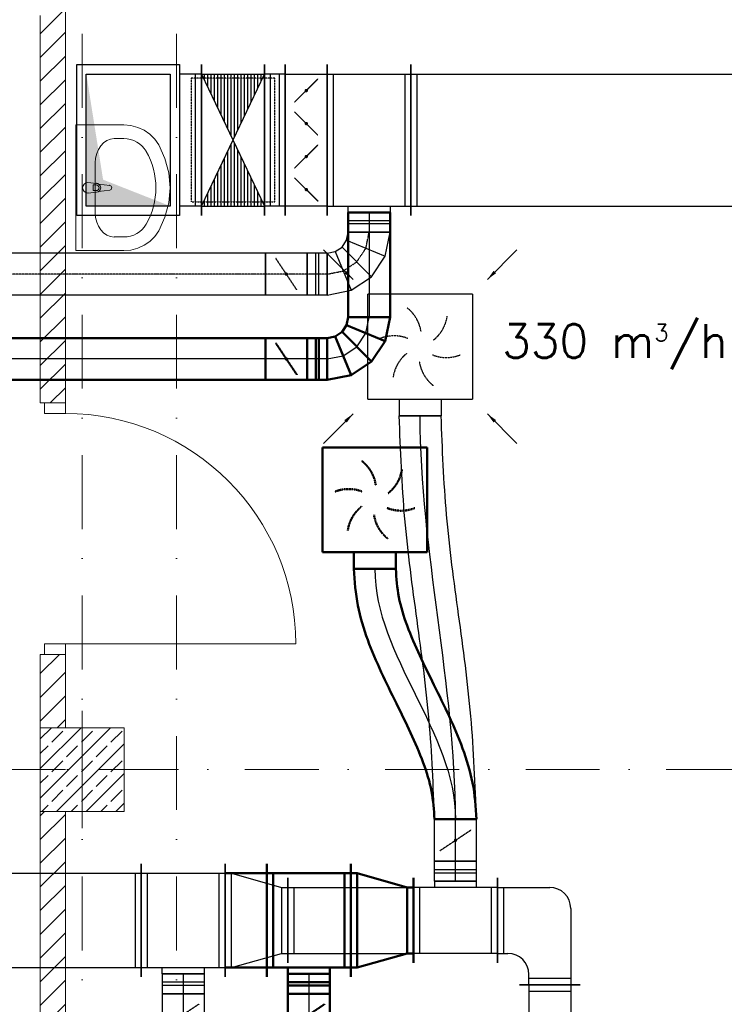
# Model space of a CAD drawing. Header units: millimetres. Extents: x -4612887 to -4536833, y -5457376 to -5415716.
# Tile 129 of 144: x -4569374 to -4566010, y -5438035 to -5433334. Entities that reach past the tile are written whole.
import ezdxf

# ---------------------------------------------------------------- set-up
doc = ezdxf.new("R2010")
doc.units = ezdxf.units.MM
doc.header["$MEASUREMENT"] = 0
for name, pattern in [('DASHDOT', [1, 0.5, -0.25, 0, -0.25]), ('DASHED', [0.75, 0.5, -0.25]), ('Kropki i Kreski', [670.277762, 352.777767, -176.388884, 0, -141.111112])]:
    doc.linetypes.add(name, pattern=pattern)
doc.layers.get('0').update_dxf_attribs({"color": 8, "lineweight": 18})
for name, color, linetype, lineweight in [('FLUID-N1', 7, 'Continuous', 30), ('FLUID-W1', 7, 'Continuous', 30), ('FLUID-W1-160-ARRGR', 7, 'Continuous', 25), ('FLUID-Zmiany', 7, 'Continuous', 50), ('Osie', 8, 'Continuous', 18), ('Slupy', 8, 'Continuous', 18), ('TECHNOLOGIA', 8, 'Continuous', 18), ('Ściany wewnętrzne', 7, 'Continuous', 18)]:
    doc.layers.add(name, color=color, linetype=linetype, lineweight=lineweight)
for name, color, linetype in [('FLUID-N1-SYM', 7, 'Continuous'), ('FLUID-w1-SYM', 7, 'Continuous'), ('FLUID-Zmiany-SYM', 7, 'Continuous')]:
    doc.layers.add(name, color=color, linetype=linetype)
doc.styles.add('FDBES', font='simplex.shx')
doc.linetypes.add('ZIGZAG', pattern='A,0.0001,-0.2,[131,ltypeshp.shx,S=0.2,R=0,X=-0.2,Y=0],-0.4,[131,ltypeshp.shx,S=0.2,R=180,X=0.2,Y=0],-0.2', length=0.8001)
doc.dimstyles.new('FDBES', dxfattribs={"dimscale": 50, "dimtxt": 4, "dimasz": 2.5, "dimexe": 0.8, "dimexo": 2, "dimgap": 1, "dimtad": 1, "dimdsep": 46, "dimtxsty": 'FDBES', "dimcen": 2.5, "dimclrd": 4, "dimclre": 5, "dimadec": 0, "dimazin": 0, "dimtfac": 1, "dimtmove": 0, "dimatfit": 3, "dimfxl": 1, "dimarcsym": 0})
pattern_1 = [(45, (-4559356.9, -5416807.61), (-56.56854, 56.56854), [])]

# ---------------------------------------------------------------- blocks, each defined once
blk = doc.blocks.new('*U78')
at = {"color": 0, "linetype": 'ByBlock', "lineweight": -2}
for p, q in [((150, 150), (35.2, 127.2)), ((35.2, 127.2), (-62.1, 62.1)), ((-62.1, 62.1), (-127.2, -35.2)), ((-127.2, -35.2), (-150, -150)), ((79.3, -79.3), (57.6, -111.7)), ((111.7, -57.6), (79.3, -79.3)), ((150, -50), (111.7, -57.6)), ((57.6, -111.7), (50, -150))]:
    blk.add_line(p, q, dxfattribs=at)
at = {"color": 10, "linetype": 'Continuous', "lineweight": -2}
for p, q in [((150, 150), (150, -50)), ((50, -150), (-150, -150))]:
    blk.add_line(p, q, dxfattribs=at)
at = {"color": 7, "linetype": 'Continuous'}
for p, q in [((111.7, -57.6), (35.2, 127.2)), ((79.3, -79.3), (-62.1, 62.1)), ((57.6, -111.7), (-127.2, -35.2))]:
    blk.add_line(p, q, dxfattribs=at)
at = {"layer": 'FLUID-Zmiany-SYM', "color": 7, "linetype": 'Continuous'}
for p, q in [((150, 50), (73.5, 34.8)), ((73.5, 34.8), (8.6, -8.6)), ((8.6, -8.6), (-34.8, -73.5)), ((-34.8, -73.5), (-50, -150))]:
    blk.add_line(p, q, dxfattribs=at)
blk = doc.blocks.new('*U77')
at = {"color": 10, "linetype": 'Continuous', "lineweight": -2}
for p, q in [((-100, -100), (-100, 100)), ((100, 100), (100, -100))]:
    blk.add_line(p, q, dxfattribs=at)
at = {"color": 0, "linetype": 'ByBlock', "lineweight": -2}
for p, q in [((-100, 100), (100, 100)), ((-100, -100), (100, -100))]:
    blk.add_line(p, q, dxfattribs=at)
at = {"color": 7, "linetype": 'DASHED'}
blk.add_line((-50, 75), (50, -75), dxfattribs=at)
at = {"color": 7, "linetype": 'Continuous'}
blk.add_lwpolyline([(-4, 0, 8, 8, 1), (4, 0, 8, 8, 1)], format="xyseb", close=True, dxfattribs=at)
at = {"layer": 'FLUID-Zmiany-SYM', "color": 7, "linetype": 'Continuous'}
blk.add_line((-100, 0), (100, 0), dxfattribs=at)
blk = doc.blocks.new('*U76')
at = {"color": 10, "linetype": 'Continuous', "lineweight": -2}
for p, q in [((-47.5, -100), (-47.5, 100)), ((47.5, 100), (47.5, -100))]:
    blk.add_line(p, q, dxfattribs=at)
at = {"color": 0, "linetype": 'ByBlock', "lineweight": -2}
for p, q in [((-47.5, 100), (47.5, 100)), ((-47.5, -100), (47.5, -100))]:
    blk.add_line(p, q, dxfattribs=at)
at = {"color": 7, "linetype": 'Continuous'}
for p, q in [((-7.5, 100), (-7.5, -100)), ((7.5, 100), (7.5, -100))]:
    blk.add_line(p, q, dxfattribs=at)
at = {"layer": 'FLUID-Zmiany-SYM', "color": 7, "linetype": 'Continuous'}
blk.add_line((-47.5, 0), (47.5, 0), dxfattribs=at)
blk = doc.blocks.new('*U75')
at = {"color": 10, "linetype": 'Continuous', "lineweight": -2}
for p, q in [((-2400, -100), (-2400, 100)), ((2400, 100), (2400, -100))]:
    blk.add_line(p, q, dxfattribs=at)
at = {"color": 0, "linetype": 'ByBlock', "lineweight": -2}
for p, q in [((-2400, 100), (2400, 100)), ((-2400, -100), (2400, -100))]:
    blk.add_line(p, q, dxfattribs=at)
at = {"layer": 'FLUID-Zmiany-SYM', "color": 7, "linetype": 'Continuous'}
blk.add_line((-2400, 0), (2400, 0), dxfattribs=at)
blk = doc.blocks.new('*U79')
at = {"color": 10, "linetype": 'Continuous', "lineweight": -2}
for p, q in [((-250, -100), (-250, 100)), ((250, 100), (250, -100))]:
    blk.add_line(p, q, dxfattribs=at)
at = {"color": 0, "linetype": 'ByBlock', "lineweight": -2}
for p, q in [((-250, 100), (250, 100)), ((-250, -100), (250, -100))]:
    blk.add_line(p, q, dxfattribs=at)
at = {"layer": 'FLUID-Zmiany-SYM', "color": 7, "linetype": 'Continuous'}
blk.add_line((-250, 0), (250, 0), dxfattribs=at)
blk = doc.blocks.new('*U83')
at = {"color": 0, "linetype": 'ByBlock', "lineweight": -2}
for p, q in [((-250, -250), (-250, 250)), ((250, 250), (-250, 250)), ((250, 250), (250, -250)), ((-250, -250), (250, -250)), ((-100, -250), (-100, -330)), ((100, -250), (100, -330))]:
    blk.add_line(p, q, dxfattribs=at)
at = {"color": 10, "linetype": 'Continuous', "lineweight": -2}
blk.add_line((100, -330), (-100, -330), dxfattribs=at)
at = {"color": 7, "linetype": 'DASHED'}
for centre, start, end in [((-170.8, 45.8), 8.1986, 51.8014), ((-45.8, 170.8), 308.1986, 351.8014), ((-125, -125), 68.1986, 111.8014), ((45.8, -170.8), 128.1986, 171.8014), ((125, 125), 248.1986, 291.8014), ((170.8, -45.8), 188.1986, 231.8014)]:
    blk.add_arc(centre, 176.8, start, end, dxfattribs=at)
blk = doc.blocks.new('*U87')
at = {"color": 10, "linetype": 'Continuous', "lineweight": -2}
for p, q in [((-200, -270), (-200, 270)), ((200, 270), (200, -270)), ((100, -255), (-100, -255))]:
    blk.add_line(p, q, dxfattribs=at)
at = {"color": 0, "linetype": 'ByBlock', "lineweight": -2}
for p, q in [((-200, 225), (200, 225)), ((-200, -225), (200, -225)), ((-100, -255), (-100, -225)), ((100, -225), (100, -255))]:
    blk.add_line(p, q, dxfattribs=at)
at = {"color": 7, "linetype": 'Continuous'}
for p, q in [((-170, -225), (-170, 225)), ((170, 225), (170, -225))]:
    blk.add_line(p, q, dxfattribs=at)
blk = doc.blocks.new('*U86')
at = {"color": 10, "linetype": 'Continuous', "lineweight": -2}
for p, q in [((-100, -100), (-100, 100)), ((100, 100), (100, -100))]:
    blk.add_line(p, q, dxfattribs=at)
at = {"color": 0, "linetype": 'ByBlock', "lineweight": -2}
for p, q in [((-100, 100), (100, 100)), ((-100, -100), (100, -100))]:
    blk.add_line(p, q, dxfattribs=at)
at = {"color": 7, "linetype": 'DASHED'}
blk.add_line((-50, 75), (50, -75), dxfattribs=at)
at = {"color": 7, "linetype": 'Continuous'}
blk.add_lwpolyline([(-4, 0, 8, 8, 1), (4, 0, 8, 8, 1)], format="xyseb", close=True, dxfattribs=at)
at = {"layer": 'FLUID-Zmiany-SYM', "color": 7, "linetype": 'Continuous'}
blk.add_line((-100, 0), (100, 0), dxfattribs=at)
blk = doc.blocks.new('*U85')
at = {"color": 10, "linetype": 'Continuous', "lineweight": -2}
for p, q in [((-47.5, -100), (-47.5, 100)), ((47.5, 100), (47.5, -100))]:
    blk.add_line(p, q, dxfattribs=at)
at = {"color": 0, "linetype": 'ByBlock', "lineweight": -2}
for p, q in [((-47.5, 100), (47.5, 100)), ((-47.5, -100), (47.5, -100))]:
    blk.add_line(p, q, dxfattribs=at)
at = {"color": 7, "linetype": 'Continuous'}
for p, q in [((-7.5, 100), (-7.5, -100)), ((7.5, 100), (7.5, -100))]:
    blk.add_line(p, q, dxfattribs=at)
at = {"layer": 'FLUID-Zmiany-SYM', "color": 7, "linetype": 'Continuous'}
blk.add_line((-47.5, 0), (47.5, 0), dxfattribs=at)
blk = doc.blocks.new('*U84')
at = {"color": 10, "linetype": 'Continuous', "lineweight": -2}
for p, q in [((-150, -270), (-150, 270)), ((150, 202.5), (150, -202.5))]:
    blk.add_line(p, q, dxfattribs=at)
at = {"color": 0, "linetype": 'ByBlock', "lineweight": -2}
for p, q in [((-120, 225), (-150, 225)), ((-120, 225), (120, 157.5)), ((120, 157.5), (150, 157.5)), ((-120, -225), (120, -157.5)), ((120, -157.5), (150, -157.5)), ((-120, -225), (-150, -225))]:
    blk.add_line(p, q, dxfattribs=at)
at = {"color": 7, "linetype": 'Continuous'}
for p, q in [((-120, -225), (-120, 225)), ((120, 157.5), (120, -157.5))]:
    blk.add_line(p, q, dxfattribs=at)
blk = doc.blocks.new('*U82')
at = {"color": 10, "linetype": 'Continuous', "lineweight": -2}
for p, q in [((-485, 1195), (-285, 1195)), ((100, 0), (-100, 0))]:
    blk.add_line(p, q, dxfattribs=at)
at = {"color": 10, "linetype": 'ZIGZAG', "lineweight": -2, "ltscale": 50}
for points in [[(-485, 1195), (-466.4, 1020.3), (-418.8, 856.3), (-282.1, 553.1), (-154.1, 270.2), (-114.5, 134), (-100, 0)], [(-285, 1195), (-270.5, 1061), (-230.9, 924.8), (-102.9, 641.9), (33.8, 338.7), (81.4, 174.7), (100, 0)]]:
    blk.add_spline(points, degree=3, dxfattribs=at)
at = {"layer": 'FLUID-Zmiany-SYM', "color": 7, "linetype": 'Continuous', "start_tangent": (0, -1), "end_tangent": (0, -1)}
blk.add_spline([(-385, 1195), (0, 0)], degree=3, dxfattribs=at)
blk = doc.blocks.new('*U332')
at = {"color": 0, "linetype": 'ByBlock', "lineweight": -2}
for p, q in [((-250, -250), (-250, 250)), ((250, 250), (-250, 250)), ((250, 250), (250, -250)), ((-250, -250), (250, -250)), ((-100, -250), (-100, -330)), ((100, -250), (100, -330))]:
    blk.add_line(p, q, dxfattribs=at)
at = {"color": 32, "linetype": 'Continuous', "lineweight": -2}
blk.add_line((100, -330), (-100, -330), dxfattribs=at)
at = {"color": 7, "linetype": 'DASHED'}
for centre, start, end in [((-170.8, 45.8), 8.1986, 51.8014), ((-45.8, 170.8), 308.1986, 351.8014), ((-125, -125), 68.1986, 111.8014), ((45.8, -170.8), 128.1986, 171.8014), ((125, 125), 248.1986, 291.8014), ((170.8, -45.8), 188.1986, 231.8014)]:
    blk.add_arc(centre, 176.8, start, end, dxfattribs=at)
blk = doc.blocks.new('*U977')
at = {"color": 7, "linetype": 'Continuous'}
for p, q in [((-360, -245), (-360, 245)), ((-360, 245), (360, 245)), ((360, 245), (360, -245)), ((360, -245), (-360, -245))]:
    blk.add_line(p, q, dxfattribs=at)
at = {"color": 0, "linetype": 'ByBlock', "lineweight": -2}
for p, q in [((-315, -200), (-315, 200)), ((-315, 200), (315, 200)), ((315, 200), (315, -200)), ((315, -200), (-315, -200))]:
    blk.add_line(p, q, dxfattribs=at)
at = {"color": 0, "linetype": 'ByBlock'}
blk.add_solid([(-315, 200), (315, 200), (-315, -200), (-189, 120)], dxfattribs=at)
blk = doc.blocks.new('*U1038')
at = {"color": 162, "linetype": 'Continuous', "lineweight": -2}
blk.add_line((-285, -360), (-285, 360), dxfattribs=at)
at = {"color": 7, "linetype": 'Continuous'}
for p, q in [((-180, -360), (-180, 360)), ((-180, 360), (310, 360)), ((310, 360), (310, -360)), ((-255, -315), (-255, 315)), ((310, -360), (-180, -360))]:
    blk.add_line(p, q, dxfattribs=at)
at = {"color": 0, "linetype": 'ByBlock', "lineweight": -2}
for p, q in [((-285, 315), (-180, 315)), ((-135, -315), (-135, 315)), ((-135, 315), (265, 315)), ((265, 315), (265, -315)), ((-285, -315), (-180, -315)), ((265, -315), (-135, -315))]:
    blk.add_line(p, q, dxfattribs=at)
blk = doc.blocks.new('*U1039')
at = {"linetype": 'Continuous'}
h = blk.add_hatch(dxfattribs=at)
h.set_pattern_fill('LINE', scale=127, angle=90, style=0)
h.paths.add_polyline_path([(-150, 315), (150, 315), (-150, -315), (150, -315)])
at = {"color": 162, "linetype": 'Continuous', "lineweight": -2}
for p, q in [((-150, -360), (-150, 360)), ((150, 360), (150, -360))]:
    blk.add_line(p, q, dxfattribs=at)
at = {"color": 7, "linetype": 'DASHED'}
for p, q in [((-200, 295), (-200, -295)), ((200, 295), (-200, 295)), ((200, -295), (200, 295)), ((-200, -295), (200, -295))]:
    blk.add_line(p, q, dxfattribs=at)
at = {"color": 0, "linetype": 'ByBlock', "lineweight": -2}
for p, q in [((-150, 315), (150, 315)), ((-150, -315), (150, -315))]:
    blk.add_line(p, q, dxfattribs=at)
at = {"color": 7, "linetype": 'Continuous'}
for p, q in [((-150, 315), (150, -315)), ((-150, -315), (150, 315))]:
    blk.add_line(p, q, dxfattribs=at)
blk = doc.blocks.new('*U1040')
at = {"color": 162, "linetype": 'Continuous', "lineweight": -2}
for p, q in [((-200, -360), (-200, 360)), ((200, 360), (200, -360)), ((100, -345), (-100, -345))]:
    blk.add_line(p, q, dxfattribs=at)
at = {"color": 0, "linetype": 'ByBlock', "lineweight": -2}
for p, q in [((-200, 315), (200, 315)), ((-200, -315), (200, -315)), ((-100, -345), (-100, -315)), ((100, -315), (100, -345))]:
    blk.add_line(p, q, dxfattribs=at)
at = {"color": 7, "linetype": 'Continuous'}
for p, q in [((-170, -315), (-170, 315)), ((170, 315), (170, -315))]:
    blk.add_line(p, q, dxfattribs=at)
blk = doc.blocks.new('*U1041')
at = {"color": 0, "linetype": 'ByBlock', "lineweight": -2}
for p, q in [((150, 150), (35.2, 127.2)), ((35.2, 127.2), (-62.1, 62.1)), ((-62.1, 62.1), (-127.2, -35.2)), ((-127.2, -35.2), (-150, -150)), ((79.3, -79.3), (57.6, -111.7)), ((111.7, -57.6), (79.3, -79.3)), ((150, -50), (111.7, -57.6)), ((57.6, -111.7), (50, -150))]:
    blk.add_line(p, q, dxfattribs=at)
at = {"color": 162, "linetype": 'Continuous', "lineweight": -2}
for p, q in [((150, 150), (150, -50)), ((50, -150), (-150, -150))]:
    blk.add_line(p, q, dxfattribs=at)
at = {"color": 7, "linetype": 'Continuous'}
for p, q in [((111.7, -57.6), (35.2, 127.2)), ((79.3, -79.3), (-62.1, 62.1)), ((57.6, -111.7), (-127.2, -35.2))]:
    blk.add_line(p, q, dxfattribs=at)
at = {"layer": 'FLUID-N1-SYM', "color": 7, "linetype": 'DASHDOT'}
for p, q in [((150, 50), (73.5, 34.8)), ((73.5, 34.8), (8.6, -8.6)), ((8.6, -8.6), (-34.8, -73.5)), ((-34.8, -73.5), (-50, -150))]:
    blk.add_line(p, q, dxfattribs=at)
blk = doc.blocks.new('*U1042')
at = {"color": 162, "linetype": 'Continuous', "lineweight": -2}
for p, q in [((-47.5, -100), (-47.5, 100)), ((47.5, 100), (47.5, -100))]:
    blk.add_line(p, q, dxfattribs=at)
at = {"color": 0, "linetype": 'ByBlock', "lineweight": -2}
for p, q in [((-47.5, 100), (47.5, 100)), ((-47.5, -100), (47.5, -100))]:
    blk.add_line(p, q, dxfattribs=at)
at = {"color": 7, "linetype": 'Continuous'}
for p, q in [((-7.5, 100), (-7.5, -100)), ((7.5, 100), (7.5, -100))]:
    blk.add_line(p, q, dxfattribs=at)
at = {"layer": 'FLUID-N1-SYM', "color": 7, "linetype": 'DASHDOT'}
blk.add_line((-47.5, 0), (47.5, 0), dxfattribs=at)
blk = doc.blocks.new('*U1043')
at = {"color": 162, "linetype": 'Continuous', "lineweight": -2}
for p, q in [((-100, -100), (-100, 100)), ((100, 100), (100, -100))]:
    blk.add_line(p, q, dxfattribs=at)
at = {"color": 0, "linetype": 'ByBlock', "lineweight": -2}
for p, q in [((-100, 100), (100, 100)), ((-100, -100), (100, -100))]:
    blk.add_line(p, q, dxfattribs=at)
at = {"color": 7, "linetype": 'DASHED'}
blk.add_line((-50, 75), (50, -75), dxfattribs=at)
at = {"color": 7, "linetype": 'Continuous'}
blk.add_lwpolyline([(-4, 0, 8, 8, 1), (4, 0, 8, 8, 1)], format="xyseb", close=True, dxfattribs=at)
at = {"layer": 'FLUID-N1-SYM', "color": 7, "linetype": 'DASHDOT'}
blk.add_line((-100, 0), (100, 0), dxfattribs=at)
blk = doc.blocks.new('*U1044')
at = {"color": 162, "linetype": 'Continuous', "lineweight": -2}
for p, q in [((-47.5, -100), (-47.5, 100)), ((47.5, 100), (47.5, -100))]:
    blk.add_line(p, q, dxfattribs=at)
at = {"color": 0, "linetype": 'ByBlock', "lineweight": -2}
for p, q in [((-47.5, 100), (47.5, 100)), ((-47.5, -100), (47.5, -100))]:
    blk.add_line(p, q, dxfattribs=at)
at = {"color": 7, "linetype": 'Continuous'}
for p, q in [((-7.5, 100), (-7.5, -100)), ((7.5, 100), (7.5, -100))]:
    blk.add_line(p, q, dxfattribs=at)
at = {"layer": 'FLUID-N1-SYM', "color": 7, "linetype": 'DASHDOT'}
blk.add_line((-47.5, 0), (47.5, 0), dxfattribs=at)
blk = doc.blocks.new('*U1045')
at = {"color": 162, "linetype": 'Continuous', "lineweight": -2}
for p, q in [((-1950, -100), (-1950, 100)), ((1950, 100), (1950, -100))]:
    blk.add_line(p, q, dxfattribs=at)
at = {"color": 0, "linetype": 'ByBlock', "lineweight": -2}
for p, q in [((-1950, 100), (1950, 100)), ((-1950, -100), (1950, -100))]:
    blk.add_line(p, q, dxfattribs=at)
at = {"layer": 'FLUID-N1-SYM', "color": 7, "linetype": 'DASHDOT'}
blk.add_line((-1950, 0), (1950, 0), dxfattribs=at)
blk = doc.blocks.new('*U1047')
at = {"color": 162, "linetype": 'Continuous', "lineweight": -2}
for p, q in [((-850, -360), (-850, 360)), ((850, 360), (850, -360))]:
    blk.add_line(p, q, dxfattribs=at)
at = {"color": 0, "linetype": 'ByBlock', "lineweight": -2}
for p, q in [((-850, 315), (850, 315)), ((-850, -315), (850, -315))]:
    blk.add_line(p, q, dxfattribs=at)
at = {"color": 7, "linetype": 'Continuous'}
for p, q in [((-820, -315), (-820, 315)), ((820, 315), (820, -315))]:
    blk.add_line(p, q, dxfattribs=at)
blk = doc.blocks.new('*U345')
at = {"color": 32, "linetype": 'Continuous', "lineweight": -2}
for p, q in [((-500, -270), (-500, 270)), ((500, 270), (500, -270))]:
    blk.add_line(p, q, dxfattribs=at)
at = {"color": 0, "linetype": 'ByBlock', "lineweight": -2}
for p, q in [((-500, 225), (500, 225)), ((-500, -225), (500, -225))]:
    blk.add_line(p, q, dxfattribs=at)
at = {"color": 7, "linetype": 'Continuous'}
for p, q in [((-470, -225), (-470, 225)), ((470, 225), (470, -225))]:
    blk.add_line(p, q, dxfattribs=at)
blk = doc.blocks.new('*U346')
at = {"color": 32, "linetype": 'Continuous', "lineweight": -2}
for p, q in [((-200, -270), (-200, 270)), ((200, 270), (200, -270)), ((100, -255), (-100, -255))]:
    blk.add_line(p, q, dxfattribs=at)
at = {"color": 0, "linetype": 'ByBlock', "lineweight": -2}
for p, q in [((-200, 225), (200, 225)), ((-200, -225), (200, -225)), ((-100, -255), (-100, -225)), ((100, -225), (100, -255))]:
    blk.add_line(p, q, dxfattribs=at)
at = {"color": 7, "linetype": 'Continuous'}
for p, q in [((-170, -225), (-170, 225)), ((170, 225), (170, -225))]:
    blk.add_line(p, q, dxfattribs=at)
blk = doc.blocks.new('*U347')
at = {"color": 32, "linetype": 'Continuous', "lineweight": -2}
for p, q in [((-100, -100), (-100, 100)), ((100, 100), (100, -100))]:
    blk.add_line(p, q, dxfattribs=at)
at = {"color": 0, "linetype": 'ByBlock', "lineweight": -2}
for p, q in [((-100, 100), (100, 100)), ((-100, -100), (100, -100))]:
    blk.add_line(p, q, dxfattribs=at)
at = {"color": 7, "linetype": 'DASHED'}
blk.add_line((-50, 75), (50, -75), dxfattribs=at)
at = {"color": 7, "linetype": 'Continuous'}
blk.add_lwpolyline([(-4, 0, 8, 8, 1), (4, 0, 8, 8, 1)], format="xyseb", close=True, dxfattribs=at)
at = {"layer": 'FLUID-w1-SYM', "color": 7, "linetype": 'Continuous'}
blk.add_line((-100, 0), (100, 0), dxfattribs=at)
blk = doc.blocks.new('*U348')
at = {"color": 32, "linetype": 'Continuous', "lineweight": -2}
for p, q in [((-47.5, -100), (-47.5, 100)), ((47.5, 100), (47.5, -100))]:
    blk.add_line(p, q, dxfattribs=at)
at = {"color": 0, "linetype": 'ByBlock', "lineweight": -2}
for p, q in [((-47.5, 100), (47.5, 100)), ((-47.5, -100), (47.5, -100))]:
    blk.add_line(p, q, dxfattribs=at)
at = {"color": 7, "linetype": 'Continuous'}
for p, q in [((-7.5, 100), (-7.5, -100)), ((7.5, 100), (7.5, -100))]:
    blk.add_line(p, q, dxfattribs=at)
at = {"layer": 'FLUID-w1-SYM', "color": 7, "linetype": 'Continuous'}
blk.add_line((-47.5, 0), (47.5, 0), dxfattribs=at)
blk = doc.blocks.new('*U349')
at = {"color": 32, "linetype": 'Continuous', "lineweight": -2}
for p, q in [((-150, -270), (-150, 270)), ((150, 202.5), (150, -202.5))]:
    blk.add_line(p, q, dxfattribs=at)
at = {"color": 0, "linetype": 'ByBlock', "lineweight": -2}
for p, q in [((-120, 225), (-150, 225)), ((-120, 225), (120, 157.5)), ((120, 157.5), (150, 157.5)), ((-120, -225), (120, -157.5)), ((120, -157.5), (150, -157.5)), ((-120, -225), (-150, -225))]:
    blk.add_line(p, q, dxfattribs=at)
at = {"color": 7, "linetype": 'Continuous'}
for p, q in [((-120, -225), (-120, 225)), ((120, 157.5), (120, -157.5))]:
    blk.add_line(p, q, dxfattribs=at)
blk = doc.blocks.new('*U350')
at = {"color": 32, "linetype": 'Continuous', "lineweight": -2}
for p, q in [((-300, -202.5), (-300, 202.5)), ((300, 202.5), (300, -202.5))]:
    blk.add_line(p, q, dxfattribs=at)
at = {"color": 0, "linetype": 'ByBlock', "lineweight": -2}
for p, q in [((-300, 157.5), (300, 157.5)), ((-300, -157.5), (300, -157.5))]:
    blk.add_line(p, q, dxfattribs=at)
at = {"color": 7, "linetype": 'Continuous'}
for p, q in [((-270, -157.5), (-270, 157.5)), ((270, 157.5), (270, -157.5))]:
    blk.add_line(p, q, dxfattribs=at)
blk = doc.blocks.new('*U351')
at = {"color": 32, "linetype": 'Continuous', "lineweight": -2}
for p, q in [((-200, -202.5), (-200, 202.5)), ((200, 202.5), (200, -202.5)), ((100, -187.5), (-100, -187.5))]:
    blk.add_line(p, q, dxfattribs=at)
at = {"color": 0, "linetype": 'ByBlock', "lineweight": -2}
for p, q in [((-200, 157.5), (200, 157.5)), ((-200, -157.5), (200, -157.5)), ((-100, -157.5), (-100, -187.5)), ((100, -187.5), (100, -157.5))]:
    blk.add_line(p, q, dxfattribs=at)
at = {"color": 7, "linetype": 'Continuous'}
for p, q in [((-170, -157.5), (-170, 157.5)), ((170, 157.5), (170, -157.5))]:
    blk.add_line(p, q, dxfattribs=at)
blk = doc.blocks.new('*U352')
at = {"color": 32, "linetype": 'Continuous', "lineweight": -2}
for p, q in [((-100, -100), (-100, 100)), ((100, 100), (100, -100))]:
    blk.add_line(p, q, dxfattribs=at)
at = {"color": 0, "linetype": 'ByBlock', "lineweight": -2}
for p, q in [((-100, 100), (100, 100)), ((-100, -100), (100, -100))]:
    blk.add_line(p, q, dxfattribs=at)
at = {"color": 7, "linetype": 'DASHED'}
blk.add_line((-50, 75), (50, -75), dxfattribs=at)
at = {"color": 7, "linetype": 'Continuous'}
blk.add_lwpolyline([(-4, 0, 8, 8, 1), (4, 0, 8, 8, 1)], format="xyseb", close=True, dxfattribs=at)
at = {"layer": 'FLUID-w1-SYM', "color": 7, "linetype": 'Continuous'}
blk.add_line((-100, 0), (100, 0), dxfattribs=at)
blk = doc.blocks.new('*U353')
at = {"color": 32, "linetype": 'Continuous', "lineweight": -2}
for p, q in [((-47.5, -100), (-47.5, 100)), ((47.5, 100), (47.5, -100))]:
    blk.add_line(p, q, dxfattribs=at)
at = {"color": 0, "linetype": 'ByBlock', "lineweight": -2}
for p, q in [((-47.5, 100), (47.5, 100)), ((-47.5, -100), (47.5, -100))]:
    blk.add_line(p, q, dxfattribs=at)
at = {"color": 7, "linetype": 'Continuous'}
for p, q in [((-7.5, 100), (-7.5, -100)), ((7.5, 100), (7.5, -100))]:
    blk.add_line(p, q, dxfattribs=at)
at = {"layer": 'FLUID-w1-SYM', "color": 7, "linetype": 'Continuous'}
blk.add_line((-47.5, 0), (47.5, 0), dxfattribs=at)
blk = doc.blocks.new('*U354')
at = {"color": 32, "linetype": 'Continuous', "lineweight": -2}
for p, q in [((242.5, 210), (242.5, -80)), ((137.5, -185), (-267.5, -185))]:
    blk.add_line(p, q, dxfattribs=at)
at = {"color": 0, "linetype": 'ByBlock', "lineweight": -2}
for p, q in [((-122.5, 165), (242.5, 165)), ((-222.5, -185), (-222.5, 65)), ((242.5, -35), (192.5, -35)), ((92.5, -185), (92.5, -135))]:
    blk.add_line(p, q, dxfattribs=at)
at = {"color": 7, "linetype": 'Continuous'}
for p, q in [((212.5, 165), (212.5, -35)), ((92.5, -155), (-222.5, -155))]:
    blk.add_line(p, q, dxfattribs=at)
at = {"color": 0, "linetype": 'ByBlock', "lineweight": -2}
for centre in [(-122.5, 65), (192.5, -135)]:
    blk.add_arc(centre, 100, 90, 180, dxfattribs=at)
blk = doc.blocks.new('*U358')
at = {"color": 32, "linetype": 'Continuous', "lineweight": -2}
for p, q in [((-2150, -145), (-2150, 145)), ((2150, 145), (2150, -145))]:
    blk.add_line(p, q, dxfattribs=at)
at = {"color": 0, "linetype": 'ByBlock', "lineweight": -2}
for p, q in [((-2150, 100), (2150, 100)), ((-2150, -100), (2150, -100))]:
    blk.add_line(p, q, dxfattribs=at)
at = {"color": 7, "linetype": 'Continuous'}
for p, q in [((-2120, -100), (-2120, 100)), ((2120, 100), (2120, -100))]:
    blk.add_line(p, q, dxfattribs=at)
blk = doc.blocks.new('*U1124')
at = {"color": 162, "linetype": 'Continuous', "lineweight": -2}
for p, q in [((-100, -360), (-100, 360)), ((100, 360), (100, -360))]:
    blk.add_line(p, q, dxfattribs=at)
at = {"color": 0, "linetype": 'ByBlock', "lineweight": -2}
for p, q in [((-100, 315), (100, 315)), ((100, -315), (-100, -315))]:
    blk.add_line(p, q, dxfattribs=at)
at = {"color": 7, "linetype": 'DASHED'}
for p, q in [((0, 236.2), (-55.7, 291.9)), ((0, 236.2), (55.7, 180.6)), ((0, 78.8), (55.7, 134.4)), ((0, 78.8), (-55.7, 23.1)), ((0, -78.8), (-55.7, -23.1)), ((0, -78.8), (55.7, -134.4)), ((0, -236.2), (55.7, -180.6)), ((0, -236.2), (-55.7, -291.9))]:
    blk.add_line(p, q, dxfattribs=at)
at = {"color": 7, "linetype": 'Continuous'}
for points in [[(-4, 236.2, 8, 8, 1), (4, 236.2, 8, 8, 1)], [(-4, 78.8, 8, 8, 1), (4, 78.8, 8, 8, 1)], [(-4, -78.8, 8, 8, 1), (4, -78.8, 8, 8, 1)], [(-4, -236.2, 8, 8, 1), (4, -236.2, 8, 8, 1)]]:
    blk.add_lwpolyline(points, format="xyseb", close=True, dxfattribs=at)
blk = doc.blocks.new('*U1125')
at = {"color": 162, "linetype": 'Continuous', "lineweight": -2}
for p, q in [((-50, -360), (-50, 360)), ((50, 360), (50, -360))]:
    blk.add_line(p, q, dxfattribs=at)
at = {"color": 0, "linetype": 'ByBlock', "lineweight": -2}
for p, q in [((-50, 315), (50, 315)), ((-50, -315), (50, -315))]:
    blk.add_line(p, q, dxfattribs=at)
at = {"color": 7, "linetype": 'Continuous'}
for p, q in [((-20, -315), (-20, 315)), ((20, 315), (20, -315))]:
    blk.add_line(p, q, dxfattribs=at)
blk = doc.blocks.new('*U402')
at = {"color": 32, "linetype": 'Continuous', "lineweight": -2}
for p, q in [((-100, 0), (100, 0)), ((268.6, -1926.3), (68.6, -1926.3))]:
    blk.add_line(p, q, dxfattribs=at)
at = {"color": 32, "linetype": 'ZIGZAG', "lineweight": -2, "ltscale": 50}
for points in [[(68.6, -1926.3), (42.7, -1453.8), (-14.9, -976.2), (-73.2, -492.1), (-100, 0)], [(268.6, -1926.3), (241.8, -1434.2), (183.4, -950.1), (125.9, -472.4), (100, 0)]]:
    blk.add_spline(points, degree=3, dxfattribs=at)
at = {"layer": 'FLUID-w1-SYM', "color": 7, "linetype": 'Continuous', "start_tangent": (0, 1), "end_tangent": (0, 1)}
blk.add_spline([(168.6, -1926.3), (84.3, -963.1), (0, 0)], degree=3, dxfattribs=at)

msp = doc.modelspace()

# ---------------------------------------------------------------- hatches: boundary and pattern name
at = {"layer": 'Slupy', "linetype": 'Continuous'}
h = msp.add_hatch(dxfattribs=at)
h.set_pattern_fill('BETON_ZBROJONY', color=8, style=0, pattern_type=2)
h.set_pattern_definition([(45, (-4559356.9, -5416807.61), (-70.7107, 70.7107), []), (45, (-4559392.25, -5416772.26), (-70.7107, 70.7107), [75, -25])])
h.paths.add_polyline_path([(-4569275.7, -5437114.1), (-4568875.7, -5437114.1), (-4568875.7, -5436714.1), (-4569275.7, -5436714.1)])
at = {"layer": 'Ściany wewnętrzne', "linetype": 'Continuous'}
h = msp.add_hatch(dxfattribs=at)
h.set_pattern_fill('BLOCZKI_CERAMICZNE', color=8, style=0, pattern_type=2)
h.set_pattern_definition(pattern_1)
h.paths.add_polyline_path([(-4569155.7, -5432464.1), (-4569275.7, -5432344.1), (-4569275.7, -5435164.1), (-4569255.7, -5435164.1), (-4569155.7, -5435164.1)])
h = msp.add_hatch(dxfattribs=at)
h.set_pattern_fill('BLOCZKI_CERAMICZNE', color=8, style=0, pattern_type=2)
h.set_pattern_definition(pattern_1)
h.paths.add_polyline_path([(-4569275.7, -5436714.1), (-4569155.7, -5436714.1), (-4569155.7, -5436364.1), (-4569255.7, -5436364.1), (-4569275.7, -5436364.1)])
h = msp.add_hatch(dxfattribs=at)
h.set_pattern_fill('BLOCZKI_CERAMICZNE', color=8, style=0, pattern_type=2)
h.set_pattern_definition(pattern_1)
h.paths.add_polyline_path([(-4569155.7, -5437114.1), (-4569275.7, -5437114.1), (-4569275.7, -5441714.1), (-4569155.7, -5441714.1)])

# ---------------------------------------------------------------- linework, layer by layer
at = {"layer": 'FLUID-Zmiany', "color": 10, "linetype": 'Continuous'}
for p, q in [((-4568193.2, -5437409.1), (-4568393.2, -5437409.1)), ((-4568393.2, -5437859.1), (-4568193.2, -5437859.1))]:
    msp.add_line(p, q, dxfattribs=at)
at = {"layer": 'Osie', "color": 8, "linetype": 'Kropki i Kreski'}
for p, q in [((-4569075.7, -5455207), (-4569075.7, -5416506)), ((-4568625.7, -5455207), (-4568625.7, -5416506)), ((-4551857, -5436914.1), (-4607179.5, -5436914.1))]:
    msp.add_line(p, q, dxfattribs=at)
at = {"layer": 'Slupy', "color": 8, "linetype": 'Continuous'}
for p, q in [((-4569075.7, -5436834.1), (-4569075.7, -5436634.1)), ((-4569155.7, -5436914.1), (-4569355.7, -5436914.1)), ((-4568995.7, -5436914.1), (-4568795.7, -5436914.1)), ((-4569075.7, -5436994.1), (-4569075.7, -5437194.1))]:
    msp.add_line(p, q, dxfattribs=at)
at = {"layer": 'Slupy', "color": 8, "linetype": 'Continuous', "flags": 128}
msp.add_lwpolyline([(-4569275.7, -5437114.1), (-4568875.7, -5437114.1), (-4568875.7, -5436714.1), (-4569275.7, -5436714.1)], close=True, dxfattribs=at)
at = {"layer": 'Slupy', "color": 8, "linetype": 'Continuous'}
msp.add_point((-4569075.7, -5436914.1), dxfattribs=at)
at = {"layer": 'TECHNOLOGIA', "color": 8, "linetype": 'Continuous'}
for p, q in [((-4568876.6, -5433837), (-4569105.7, -5433837)), ((-4569105.7, -5433837), (-4569105.7, -5434437)), ((-4568842.9, -5433839.8), (-4568876.6, -5433837)), ((-4568810.2, -5433848.4), (-4568842.9, -5433839.8)), ((-4568779.7, -5433862.5), (-4568810.2, -5433848.4)), ((-4568752.3, -5433881.4), (-4568779.7, -5433862.5)), ((-4568728.8, -5433904.8), (-4568752.3, -5433881.4)), ((-4568922.4, -5433902.2), (-4568876.6, -5433902.2)), ((-4568710.1, -5433931.8), (-4568728.8, -5433904.8)), ((-4568680.2, -5433997), (-4568710.1, -5433931.8)), ((-4569013.4, -5434018.1), (-4569013.4, -5434255.8)), ((-4568661.9, -5434066), (-4568680.2, -5433997)), ((-4568655.7, -5434137), (-4568661.9, -5434066)), ((-4569006.4, -5434116), (-4569048.4, -5434112)), ((-4569023.5, -5434123.4), (-4569008.6, -5434123.4)), ((-4569023.5, -5434150.6), (-4569023.5, -5434123.4)), ((-4568944, -5434125.9), (-4568996.9, -5434119.2)), ((-4569048.4, -5434162), (-4569006.4, -5434158)), ((-4569008.6, -5434150.6), (-4569023.5, -5434150.6)), ((-4568996.9, -5434154.7), (-4568944, -5434148.1)), ((-4568661.9, -5434207.9), (-4568655.7, -5434137)), ((-4568680.2, -5434276.9), (-4568661.9, -5434207.9)), ((-4568710.1, -5434342.1), (-4568680.2, -5434276.9)), ((-4568728.8, -5434369.1), (-4568710.1, -5434342.1)), ((-4568922.4, -5434371.7), (-4568876.6, -5434371.7)), ((-4568810.2, -5434425.5), (-4568779.7, -5434411.5)), ((-4568779.7, -5434411.5), (-4568752.3, -5434392.5)), ((-4568752.3, -5434392.5), (-4568728.8, -5434369.1)), ((-4569105.7, -5434437), (-4568876.6, -5434437)), ((-4568876.6, -5434437), (-4568842.9, -5434434.1)), ((-4568842.9, -5434434.1), (-4568810.2, -5434425.5))]:
    msp.add_line(p, q, dxfattribs=at)
for centre, radius, start, end in [((-4569048.4, -5434137), 25, 90, 270), ((-4569008.6, -5434137), 13.6, 270, 90), ((-4569008.3, -5434137), 21.1, 57.229, 84.8304), ((-4569008.3, -5434137), 21.1, 302.771, 57.229), ((-4568945.4, -5434137), 11.2, 277.1389, 82.8611), ((-4569008.3, -5434137), 21.1, 275.1696, 302.771)]:
    msp.add_arc(centre, radius, start, end, dxfattribs=at)
for centre, major_axis, ratio, start_param, end_param in [((-4568922.4, -5434018.3), (0, -116.1), 0.783646, 3.141593, 4.712389), ((-4568876.6, -5434018.1), (121.2, 0), 0.956522, 0.496975, 1.570796), ((-4569105.7, -5434137), (381.8, 0), 0.956522, 5.78621, 6.78016), ((-4568922.4, -5434255.7), (0, -116.1), 0.783646, 4.712389, 6.283185), ((-4568876.6, -5434255.8), (121.2, 0), 0.956522, 4.712389, 5.78621)]:
    msp.add_ellipse(centre, major_axis=major_axis, ratio=ratio, start_param=start_param, end_param=end_param, dxfattribs=at)
for p in [(-4569006.4, -5434116), (-4568944, -5434125.9), (-4569048.4, -5434162), (-4568996.9, -5434154.7)]:
    msp.add_point(p, dxfattribs=at)
at = {"layer": 'Ściany wewnętrzne', "color": 8, "linetype": 'Continuous'}
for p, q in [((-4569255.7, -5435164.1), (-4569275.7, -5435164.1)), ((-4569155.7, -5435164.1), (-4569255.7, -5435164.1)), ((-4569255.7, -5435164.1), (-4569255.7, -5435214.1)), ((-4569155.7, -5435164.1), (-4569255.7, -5435164.1)), ((-4569155.7, -5435164.1), (-4569255.7, -5435164.1)), ((-4569155.7, -5435214.1), (-4569155.7, -5435164.1)), ((-4569255.7, -5435214.1), (-4569155.7, -5435214.1)), ((-4569155.7, -5436314.1), (-4569255.7, -5436314.1)), ((-4569255.7, -5436314.1), (-4569255.7, -5436364.1)), ((-4569155.7, -5436364.1), (-4569155.7, -5436314.1)), ((-4569155.7, -5436314.1), (-4568055.7, -5436314.1)), ((-4569255.7, -5436364.1), (-4569275.7, -5436364.1)), ((-4569155.7, -5436364.1), (-4569255.7, -5436364.1)), ((-4569255.7, -5436364.1), (-4569155.7, -5436364.1)), ((-4569155.7, -5436364.1), (-4569255.7, -5436364.1))]:
    msp.add_line(p, q, dxfattribs=at)
at = {"layer": 'Ściany wewnętrzne', "color": 8, "linetype": 'Continuous', "flags": 128}
for points in [[(-4569155.7, -5435164.1), (-4569155.7, -5432464.1)], [(-4569275.7, -5433314.1), (-4569275.7, -5435164.1)], [(-4569275.7, -5436364.1), (-4569275.7, -5442164.1)], [(-4569155.7, -5436714.1), (-4569155.7, -5436364.1)], [(-4569155.7, -5441714.1), (-4569155.7, -5437114.1)]]:
    msp.add_lwpolyline(points, dxfattribs=at)
at = {"layer": 'Ściany wewnętrzne', "color": 8, "linetype": 'Continuous'}
msp.add_arc((-4569155.7, -5436314.1), 1100, 0, 90, dxfattribs=at)

# ---------------------------------------------------------------- block references
at = {"layer": 'FLUID-N1', "color": 162, "linetype": 'Continuous'}
for name, p, rotation in [('*U977', (-4568855.7, -5433909.1), 90), ('*U1038', (-4568790.7, -5433909.1), 180), ('*U1125', (-4568155.7, -5433909.1), 180), ('*U1124', (-4568005.7, -5433909.1), 180), ('*U1042', (-4567705.7, -5434301.6), 270), ('*U1041', (-4567755.7, -5434499.1), 180), ('*U1045', (-4570150.7, -5434549.1), 180), ('*U1043', (-4568100.7, -5434549.1), 180), ('*U1044', (-4567953.2, -5434549.1), 180)]:
    msp.add_blockref(name, p, dxfattribs=dict(at, rotation=rotation))
for name, p in [('*U1039', (-4568355.7, -5433909.1)), ('*U1040', (-4567705.7, -5433909.1)), ('*U1047', (-4566655.7, -5433909.1))]:
    msp.add_blockref(name, p, dxfattribs=at)
at = {"layer": 'FLUID-W1', "color": 32, "linetype": 'Continuous'}
for name, p in [('*U332', (-4567461.8, -5434895.3)), ('*U402', (-4567461.8, -5435225.3)), ('*U345', (-4569293.2, -5437634.1)), ('*U346', (-4568593.2, -5437634.1)), ('*U349', (-4568243.2, -5437634.1)), ('*U350', (-4567793.2, -5437634.1))]:
    msp.add_blockref(name, p, dxfattribs=at)
for name, p, rotation in [('*U352', (-4567293.2, -5437251.6), 90), ('*U353', (-4567293.2, -5437399.1), 90), ('*U351', (-4567293.2, -5437634.1), 180), ('*U354', (-4566908.2, -5437699.1), 270), ('*U348', (-4568593.2, -5437936.6), 270), ('*U347', (-4568593.2, -5438084.1), 270), ('*U358', (-4566843.2, -5440091.6), 270)]:
    msp.add_blockref(name, p, dxfattribs=dict(at, rotation=rotation))
at = {"layer": 'FLUID-Zmiany', "color": 10, "linetype": 'Continuous'}
for name, p, rotation in [('*U79', (-4567705.7, -5434504.1), 270), ('*U78', (-4567755.7, -5434904.1), 180), ('*U75', (-4570600.7, -5434954.1), 180), ('*U77', (-4568100.7, -5434954.1), 180), ('*U76', (-4567953.2, -5434954.1), 180), ('*U85', (-4567993.2, -5437936.6), 270), ('*U86', (-4567993.2, -5438084.1), 270)]:
    msp.add_blockref(name, p, dxfattribs=dict(at, rotation=rotation))
for name, p in [('*U83', (-4567678.2, -5435626.6)), ('*U82', (-4567293.2, -5437151.6)), ('*U87', (-4567993.2, -5437634.1)), ('*U84', (-4567643.2, -5437634.1))]:
    msp.add_blockref(name, p, dxfattribs=at)

# ---------------------------------------------------------------- texts
at = {"layer": 'FLUID-W1-160-ARRGR', "color": 60, "insert": (-4566532.7, -5434895.3), "char_height": 160, "attachment_point": 5, "style": 'FDBES'}
msp.add_mtext('330 m{\\A2;\\H0.5x;3}/h\\P', dxfattribs=at)

# ---------------------------------------------------------------- leaders
at = {"layer": 'FLUID-W1-160-ARRGR'}
for points in [[(-4567782.5, -5434574.6), (-4567923.9, -5434433.2)], [(-4567141.1, -5434574.6), (-4566999.6, -5434433.2)], [(-4567782.5, -5435216.1), (-4567923.9, -5435357.5)], [(-4567141.1, -5435216.1), (-4566999.6, -5435357.5)]]:
    msp.add_leader(points, dimstyle='FDBES', override={"dimscale": 20, "dimclrd": 7}, dxfattribs=at)

doc.saveas('drawing.dxf')
